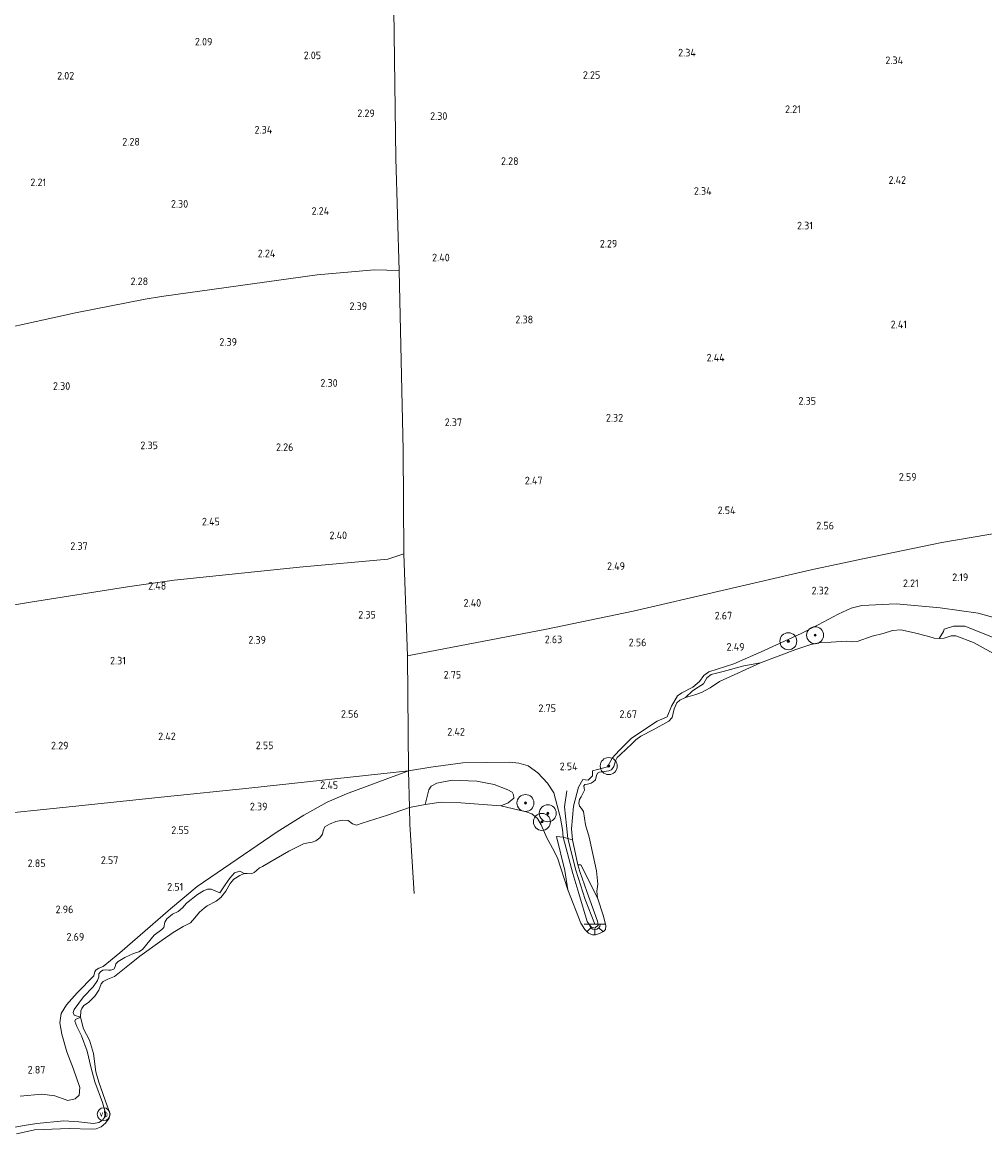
# Model space of a CAD drawing. Extents: x 141961 to 144947, y 416202 to 417778.
# Tile 39 of 122: x 142740 to 142966, y 417159 to 417420. Entities that reach past the tile are written whole.
import ezdxf
from ezdxf.enums import TextEntityAlignment as Align

# ---------------------------------------------------------------- set-up
doc = ezdxf.new("R2010")
doc.units = 0
for name, color, linetype, lineweight in [('B-ME-GR-BOOM-S', 90, 'Continuous', 25), ('B-ME-GR-GRAS-GV', 60, 'Continuous', 13), ('B-ME-GW-GROND_ZAND-GV', 7, 'Continuous', 18), ('B-ME-GW-TALUD_KRUIN-G', 90, 'Continuous', 18), ('B-ME-GW-TALUD_TEEN-G', 90, 'Continuous', 18), ('B-ME-IE-MEUBILAIR_WEGMEUBILAIR-S', 7, 'Continuous', 25), ('B-ME-IE-TERREINAFSCHEIDING_DOORGANG-G', 210, 'Continuous', 18), ('B-ME-IE-TERREINAFSCHEIDING_KUNSTMATIG_HEKWERK-G', 20, 'IE-TERREINAFSCHEIDING-KUNSTMATIG', 18), ('B-ME-OB-BEKLEDING_STEEN-GV', 30, 'Continuous', 18), ('B-ME-OB-BEKLEDING_STORTSTEEN-GV', 30, 'Continuous', 18), ('B-ME-OB-KRIB-G', 7, 'Continuous', 18), ('B-ME-OB-OEVERVOORZIENING-G', 7, 'Continuous', 18), ('B-ME-OG-HOOGTEPUNT-S', 7, 'Continuous', 25), ('B-ME-OG-WATER_RIVIER-GV', 130, 'Continuous', 18), ('B-ME-VW-VERKEERSTEKEN_BORD-S', 7, 'Continuous', 25)]:
    doc.layers.add(name, color=color, linetype=linetype, lineweight=lineweight)
doc.styles.add('NLCS-ISO', font='NLCS-ISO.ttf')
doc.styles.add('NLCS-ISO-ANNOTATIVE-T18', font='NLCS-ISO.ttf', dxfattribs={"height": 1.8})
doc.linetypes.add('IE-TERREINAFSCHEIDING-KUNSTMATIG', pattern='A,4,[82,NLCS.SHX,S=0.75,R=90,X=0,Y=0],4,-2', length=10)

# ---------------------------------------------------------------- blocks, each defined once
blk = doc.blocks.new('SAL-HOOGTELABEL-SO')
at = {"color": 0, "linetype": 'ByBlock', "lineweight": -2, "style": 'NLCS-ISO-ANNOTATIVE-T18'}
blk.add_attdef('HOOGTE', text='', height=1.8, dxfattribs=at).set_placement((2.79, 0), align=Align.RIGHT)
blk = doc.blocks.new('SGR-BOOM_01-SO')
at = {"linetype": 'ByBlock', "lineweight": 18}
h = blk.add_hatch(color=0, dxfattribs=at)
h.dxf.hatch_style = 1
edge = h.paths.add_edge_path()
edge.add_arc((0, 0), 0.25, 0, 360)
at = {"color": 0, "linetype": 'ByBlock', "lineweight": 18}
for radius in [2, 0.25]:
    blk.add_circle((0, 0), radius, dxfattribs=at)
blk = doc.blocks.new('SKL-ET_OV_LICHTPUNT-SO')
at = {"color": 0, "linetype": 'ByBlock', "lineweight": 18}
for points in [[(-1.25, 0), (-2.5, 0)], [(1.25, 0), (2.5, 0)], [(-0.92, -0.85), (-1.83, -1.7)], [(0, -1.25), (0, -2.5)], [(0.92, -0.85), (1.83, -1.7)]]:
    blk.add_lwpolyline(points, dxfattribs=at)
blk.add_lwpolyline([(0, 0), (1.25, 0, -1), (-1.25, 0)], format="xyb", close=True, dxfattribs=at)
blk = doc.blocks.new('SIE-WEG_PAAL_VERKEERSBORD-SO')
at = {"color": 0, "linetype": 'ByBlock', "lineweight": 18}
blk.add_circle((0, 0), 1.5, dxfattribs=at)
at = {"color": 0, "linetype": 'ByBlock', "lineweight": 18, "style": 'NLCS-ISO'}
blk.add_text('vb', height=1.5, dxfattribs=at).set_placement((0, 0.13), align=Align.MIDDLE_CENTER)

msp = doc.modelspace()

# ---------------------------------------------------------------- linework, layer by layer
at = {"layer": 'B-ME-GR-GRAS-GV'}
for points in [[(142827.2, 417434.93, 2.26), (142827.51, 417411.57, 2.25), (142827.83, 417388.21, 2.24), (142828.56, 417361.78, 2.59), (142822.79, 417361.95, 2.43), (142821.86, 417361.87, 2.43), (142817.36, 417361.48, 2.41), (142809.28, 417360.79, 2.38), (142772.61, 417355.67, 2.29), (142768.78, 417355.05, 2.27), (142752.36, 417351.82, 2.22), (142725.21, 417345.9, 2.3), (142696.46, 417340.09, 2.48), (142691.21, 417353.65, 2.34), (142686.04, 417366.91, 2.24), (142684.86, 417370.14, 1.64), (142677.99, 417387.09, 1.69), (142675.46, 417393.81, 1.69), (142674.44, 417412.1, 2.1), (142687.16, 417419.28, 2.04), (142710.88, 417430.29, 1.98)], [(142974.28, 417300.86, 2.64), (142956.32, 417297.78, 2.01), (142937.77, 417293.99, 2.31), (142925.57, 417291.38, 2.61), (142904.62, 417286.5, 2.63), (142883.68, 417281.62, 2.65), (142863.31, 417277.38, 2.65), (142831.73, 417271.35, 2.71), (142830.54, 417271.12, 2.71), (142829.69, 417295.09, 2.47), (142829.5, 417319.52, 2.6), (142829.03, 417340.65, 2.6), (142828.56, 417361.78, 2.59), (142827.83, 417388.21, 2.24), (142827.51, 417411.57, 2.25), (142827.2, 417434.93, 2.26)], [(142725.21, 417345.9, 2.3), (142752.36, 417351.82, 2.22), (142768.78, 417355.05, 2.27), (142772.61, 417355.67, 2.29), (142809.28, 417360.79, 2.38), (142817.36, 417361.48, 2.41), (142821.86, 417361.87, 2.43), (142822.79, 417361.95, 2.43), (142828.56, 417361.78, 2.59), (142829.03, 417340.65, 2.6), (142829.5, 417319.52, 2.6), (142829.69, 417295.09, 2.47), (142825.9, 417293.9, 2.5), (142805.1, 417291.97, 2.51), (142775.61, 417288.96, 2.49), (142764.67, 417287.34, 2.47), (142741.8, 417283.77, 2.45), (142722.98, 417280.6, 2.56)], [(142974.23, 417278.55, 2.76), (142964.93, 417281.17, 2.57), (142955.92, 417282.45, 2.38), (142945.58, 417283.39, 2.54), (142937.5, 417282.97, 2.45), (142935.01, 417282.32, 2.39), (142931.95, 417280.96, 2.39), (142927.2, 417278.42, 2.37), (142923.26, 417276.36, 2.52), (142914.53, 417272.37, 2.66), (142907.38, 417269.23, 2.54), (142901.47, 417267.32, 2.58), (142900.34, 417266.5, 2.67), (142899.28, 417265.08, 2.72), (142897.69, 417263.77, 2.74), (142895.17, 417262.39, 2.68), (142894.14, 417261.69, 2.69), (142892.68, 417259.3, 2.71), (142891.71, 417256.8, 2.71), (142889.33, 417255.74, 2.71), (142885.18, 417252.98, 2.72), (142883.22, 417251.63, 2.69), (142880.39, 417248.85, 2.67), (142878.73, 417247.01, 2.57), (142877.67, 417245.02, 2.48), (142874.1, 417244.08, 2.69), (142874.07, 417242.87, 2.7), (142873.12, 417241.83, 2.71), (142871.83, 417242.02, 2.72), (142870.83, 417240.19, 2.67), (142869.64, 417235.76, 2.54), (142869.2, 417230.42, 2.22), (142869.42, 417227.83, 1.96), (142868.28, 417228.13, 1.98), (142867.22, 417228.4, 2), (142867.02, 417230.23, 2.26), (142866.55, 417232.91, 2.36), (142865, 417238.91, 2.53), (142863.49, 417241.18, 2.54), (142861.27, 417243.57, 2.53), (142858.95, 417245.2, 2.6), (142856.76, 417245.84, 2.57), (142854.55, 417246.13, 2.63), (142843.59, 417245.97, 2.27), (142836.05, 417244.95, 2.18), (142830.75, 417244.03, 2.13), (142830.54, 417271.12, 2.71), (142831.73, 417271.35, 2.71), (142863.31, 417277.38, 2.65), (142883.68, 417281.62, 2.65), (142904.62, 417286.5, 2.63), (142925.57, 417291.38, 2.61), (142937.77, 417293.99, 2.31), (142956.32, 417297.78, 2.01), (142974.28, 417300.86, 2.64)], [(142971.79, 417274.14, 1.7), (142961.75, 417278.08, 1.6), (142959.1, 417278.12, 1.51), (142956.86, 417277.42, 1.3), (142956.76, 417276.86, 1.32), (142955.75, 417275.19, 1), (142954.56, 417275.27, 1), (142953.32, 417275.67, 1), (142949.93, 417276.55, 1), (142946.7, 417277.22, 1), (142944.76, 417277.09, 1), (142942.57, 417276.41, 1), (142939.96, 417275.71, 1), (142936.44, 417274.49, 1), (142935.18, 417274.4, 1), (142933.84, 417274.61, 1), (142930.3, 417274.31, 1), (142927.4, 417274.18, 1), (142925.5, 417273.78, 1), (142921.99, 417272.59, 1), (142918.47, 417271.26, 1), (142913.66, 417269.49, 1), (142909.74, 417268.74, 1.15), (142904.88, 417267.43, 1.24), (142902.02, 417266.72, 1.31), (142901.01, 417265.94, 1.39), (142900.25, 417264.5, 1.41), (142898.99, 417263.76, 1.36), (142897.65, 417262.9, 1.3), (142895.98, 417261.35, 1), (142894.64, 417260.66, 1), (142893.98, 417260.07, 1), (142893.33, 417258.66, 1), (142892.89, 417256.59, 1), (142892.09, 417255.78, 1), (142888.4, 417253.67, 1), (142885.48, 417252.18, 1), (142884.28, 417251.38, 1), (142883.4, 417250.38, 1), (142880.66, 417247.86, 1), (142879.95, 417247.22, 1), (142879.51, 417246.42, 1), (142879.16, 417245.06, 1), (142878.58, 417244.31, 1), (142877.95, 417244.04, 1), (142875.76, 417243.77, 1), (142875.32, 417243.5, 1), (142875.08, 417242.94, 1), (142874.81, 417241.96, 1), (142874.29, 417241.43, 1), (142873.79, 417241.14, 1), (142872.93, 417240.91, 1), (142872.34, 417240.85, 1), (142872.07, 417240.53, 1), (142872.16, 417239.97, 1), (142872.22, 417239.49, 1), (142871.41, 417237.92, 1), (142871.02, 417237.32, 1), (142870.86, 417236.45, 1), (142871.06, 417235.73, 1), (142871.55, 417235.17, 1), (142871.98, 417234.49, 1), (142872.42, 417231.37, 1), (142873.31, 417228.46, 1), (142875.08, 417220.48, 1), (142875.38, 417217.4, 1), (142875.16, 417215.71, 1), (142875.31, 417214.15, 1), (142871.39, 417221.92, 1.52), (142870.66, 417221.96, 1.94), (142869.42, 417227.83, 1.96), (142869.2, 417230.42, 2.22), (142869.64, 417235.76, 2.54), (142870.83, 417240.19, 2.67), (142871.83, 417242.02, 2.72), (142873.12, 417241.83, 2.71), (142874.07, 417242.87, 2.7), (142874.1, 417244.08, 2.69), (142877.67, 417245.02, 2.48), (142878.73, 417247.01, 2.57), (142880.39, 417248.85, 2.67), (142883.22, 417251.63, 2.69), (142885.18, 417252.98, 2.72), (142889.33, 417255.74, 2.71), (142891.71, 417256.8, 2.71), (142892.68, 417259.3, 2.71), (142894.14, 417261.69, 2.69), (142895.17, 417262.39, 2.68), (142897.69, 417263.77, 2.74), (142899.28, 417265.08, 2.72), (142900.34, 417266.5, 2.67), (142901.47, 417267.32, 2.58), (142907.38, 417269.23, 2.54), (142914.53, 417272.37, 2.66), (142923.26, 417276.36, 2.52), (142927.2, 417278.42, 2.37), (142931.95, 417280.96, 2.39), (142935.01, 417282.32, 2.39), (142937.5, 417282.97, 2.45), (142945.58, 417283.39, 2.54), (142955.92, 417282.45, 2.38), (142964.93, 417281.17, 2.57), (142974.23, 417278.55, 2.76)], [(142730.33, 417233.45, 2.67), (142751.65, 417235.62, 2.71), (142773.36, 417237.92, 2.45), (142793.21, 417239.97, 2.41), (142830.75, 417244.03, 2.13), (142816.21, 417238.67, 2.25), (142811.64, 417236.68, 2.13), (142806.18, 417233.59, 2.23), (142799.88, 417229.7, 2.31), (142781.04, 417216.83, 2.59), (142774.75, 417211.57, 2.63), (142762.8, 417201.2, 2.6), (142758.89, 417198.01, 2.69), (142757.91, 417197.64, 2.55), (142757.25, 417197.24, 2.62), (142756.91, 417196.82, 2.63), (142756.67, 417195.83, 2.55), (142752.75, 417191.77, 2.69), (142750.24, 417189, 2.75), (142748.98, 417186.94, 2.75), (142748.7, 417184.74, 2.78), (142749.19, 417182.07, 2.76), (142750.39, 417177.89, 2.67), (142751.89, 417173.82, 2.59), (142753.41, 417169.53, 2.39), (142753.26, 417167.71, 2.15), (142752.29, 417166.83, 2.33), (142750.61, 417166.47, 2.37), (142747.54, 417167.58, 2.75), (142744.5, 417167.93, 2.82), (142739.36, 417167.51, 2.88)], [(142739.36, 417167.51, 2.88), (142744.5, 417167.93, 2.82), (142747.54, 417167.58, 2.75), (142750.61, 417166.47, 2.37), (142752.29, 417166.83, 2.33), (142753.26, 417167.71, 2.15), (142753.41, 417169.53, 2.39), (142751.89, 417173.82, 2.59), (142750.39, 417177.89, 2.67), (142749.19, 417182.07, 2.76), (142748.7, 417184.74, 2.78), (142748.98, 417186.94, 2.75), (142750.24, 417189, 2.75), (142752.75, 417191.77, 2.69), (142756.67, 417195.83, 2.55), (142756.91, 417196.82, 2.63), (142757.25, 417197.24, 2.62), (142757.91, 417197.64, 2.55), (142758.89, 417198.01, 2.69), (142762.8, 417201.2, 2.6), (142774.75, 417211.57, 2.63), (142781.04, 417216.83, 2.59), (142799.88, 417229.7, 2.31), (142806.18, 417233.59, 2.23), (142811.64, 417236.68, 2.13), (142816.21, 417238.67, 2.25), (142830.75, 417244.03, 2.13), (142831.05, 417235.39, 1), (142825.87, 417233.62, 1), (142819.89, 417231.7, 1), (142818.57, 417231.27, 1), (142817.59, 417231.54, 1), (142816.58, 417232.36, 1), (142815.26, 417232.47, 1), (142813.67, 417232.12, 1), (142812.21, 417231.51, 1), (142811.13, 417230.86, 1), (142810.7, 417229.92, 1), (142810.51, 417229.18, 1), (142809.88, 417228.32, 1), (142808.99, 417227.56, 1), (142808.13, 417227.29, 1), (142807.13, 417227.13, 1), (142806.03, 417226.84, 1), (142802.6, 417225.13, 1), (142798.12, 417222.53, 1), (142796.42, 417221.53, 1), (142795.69, 417221.21, 1), (142794.98, 417220.62, 1), (142794.48, 417220.13, 1), (142793.72, 417219.83, 1), (142792.8, 417219.87, 1), (142792.11, 417219.89, 1), (142791.05, 417220.4, 1.34), (142789.85, 417220.01, 1.34), (142788.75, 417218.75, 1.34), (142787.6, 417217.19, 1.34), (142786.38, 417215.34, 1.34), (142784.32, 417216.23, 1.57), (142783.44, 417216.18, 1.66), (142782.51, 417215.83, 1.75), (142781.13, 417214.97, 1.73), (142778.5, 417212.89, 1.76), (142777.55, 417211.79, 1.79), (142776.55, 417210.97, 1.76), (142775.26, 417210.31, 1.7), (142773.92, 417209.25, 1.7), (142773.41, 417208.42, 1.66), (142773.22, 417207.2, 1.52), (142772.7, 417206.7, 1.54), (142770.92, 417205.38, 1.66), (142768.15, 417201.97, 1.18), (142767.28, 417201.48, 1.25), (142766.05, 417201.09, 1.61), (142763.98, 417200.11, 1.71), (142762.46, 417199.14, 1.46), (142761.85, 417198.63, 1.44), (142761.7, 417197.93, 1.43), (142761.42, 417197.4, 1.44), (142760.71, 417197.1, 1.41), (142760.14, 417197.11, 1.39), (142759.42, 417197.2, 1.47), (142758.82, 417197.16, 1.48), (142758.27, 417196.76, 1.52), (142757.91, 417196.28, 1.5), (142757.87, 417195.53, 1.56), (142757.6, 417194.67, 1.71), (142756.56, 417193.22, 1.88), (142754.3, 417190.88, 1.5), (142752.07, 417187.9, 1.44), (142751.87, 417187.13, 1.42), (142752.05, 417186.51, 1.4), (142753.59, 417186.05, 1), (142752.42, 417185.55, 1.61), (142752.23, 417185.1, 1.73), (142752.71, 417183.85, 1.86), (142753.79, 417181.68, 1.57), (142755.14, 417178.05, 1.41), (142756, 417174.39, 1.26), (142756.93, 417170.87, 1.24), (142758.72, 417166.01, 1.41), (142759.48, 417163.55, 1.35), (142759.45, 417162.74, 1.36), (142758.72, 417161.83, 1.52), (142757.87, 417161.29, 1.47), (142756.61, 417161.03, 1.38), (142753.17, 417161.44, 1.35), (142749.63, 417161.63, 1.28), (142743.31, 417161.07, 1.37), (142740.29, 417160.55, 1.34), (142738.11, 417160.17, 1.28)]]:
    msp.add_polyline3d(points, dxfattribs=at)
for points in [[(142694.56, 417209.22, 2.43), (142691.91, 417207.66, 2.62), (142691.28, 417222.55, 2.54), (142690.5, 417240.32, 2.55), (142689.81, 417257.96, 2.61), (142689.05, 417275.85, 2.62), (142693.16, 417276.35, 2.47), (142695.62, 417276.65, 2.38), (142698.68, 417277.12, 2.39), (142722.98, 417280.6, 2.56), (142741.8, 417283.77, 2.45), (142764.67, 417287.34, 2.47), (142775.61, 417288.96, 2.49), (142805.1, 417291.97, 2.51), (142825.9, 417293.9, 2.5), (142829.69, 417295.09, 2.47), (142830.54, 417271.12, 2.71), (142830.75, 417244.03, 2.13), (142793.21, 417239.97, 2.41), (142773.36, 417237.92, 2.45), (142751.65, 417235.62, 2.71), (142730.33, 417233.45, 2.67), (142712.86, 417221.77, 2.69), (142697.07, 417211.08, 2.47)], [(142898.16, 417261.93, 1), (142895.98, 417261.35, 1), (142897.65, 417262.9, 1.3), (142898.99, 417263.76, 1.36), (142900.25, 417264.5, 1.41), (142901.01, 417265.94, 1.39), (142902.02, 417266.72, 1.31), (142904.88, 417267.43, 1.24), (142909.74, 417268.74, 1.15), (142913.66, 417269.49, 1), (142904.01, 417265.09, 1), (142901.78, 417263.59, 1), (142899.76, 417262.49, 1)], [(142861.27, 417243.57, 2.53), (142863.49, 417241.18, 2.54), (142865, 417238.91, 2.53), (142866.55, 417232.91, 2.36), (142867.02, 417230.23, 2.26), (142867.22, 417228.4, 2), (142865.66, 417228.63, 1.53), (142867.56, 417220.57, 1.16), (142868.33, 417216.05, 1), (142865.84, 417223.54, 1), (142864.7, 417225.88, 1), (142863.37, 417228.28, 1), (142861.99, 417231.38, 1), (142861.12, 417232.8, 1), (142859.83, 417233.92, 1), (142858.5, 417234.39, 1), (142852.49, 417235.81, 1), (142854.22, 417236.5, 1.18), (142855.57, 417237.61, 1.36), (142855.52, 417238.43, 1.45), (142855.16, 417239, 1.49), (142854.17, 417239.55, 1.59), (142850.97, 417240.83, 1.64), (142846.87, 417241.6, 1.62), (142841.06, 417241.82, 1.59), (142837.48, 417241.15, 1.56), (142836.11, 417240.41, 1.44), (142835.55, 417239.55, 1.34), (142834.7, 417236.1, 1), (142831.05, 417235.39, 1), (142830.75, 417244.03, 2.13), (142836.05, 417244.95, 2.18), (142843.59, 417245.97, 2.27), (142854.55, 417246.13, 2.63), (142856.76, 417245.84, 2.57), (142858.95, 417245.2, 2.6)], [(142787.75, 417215.73, 1), (142786.62, 417214.24, 1), (142785.52, 417213.41, 1), (142783.36, 417212.28, 1), (142782.65, 417211.69, 1), (142781.58, 417210.78, 1), (142780.45, 417209.43, 1), (142779.45, 417208.31, 1), (142777.75, 417207.42, 1), (142775.35, 417206, 1), (142772.77, 417204.22, 1), (142767.51, 417200.46, 1), (142765.14, 417198.49, 1), (142761.58, 417195.67, 1), (142760.01, 417194.99, 1), (142758.91, 417194.47, 1), (142758.45, 417193.88, 1), (142757.86, 417192.39, 1), (142756.95, 417191.03, 1), (142755.48, 417189.52, 1), (142754.37, 417188.82, 1), (142753.9, 417188.09, 1), (142753.68, 417187.53, 1), (142753.59, 417186.05, 1), (142752.05, 417186.51, 1.4), (142751.87, 417187.13, 1.42), (142752.07, 417187.9, 1.44), (142754.3, 417190.88, 1.5), (142756.56, 417193.22, 1.88), (142757.6, 417194.67, 1.71), (142757.87, 417195.53, 1.56), (142757.91, 417196.28, 1.5), (142758.27, 417196.76, 1.52), (142758.82, 417197.16, 1.48), (142759.42, 417197.2, 1.47), (142760.14, 417197.11, 1.39), (142760.71, 417197.1, 1.41), (142761.42, 417197.4, 1.44), (142761.7, 417197.93, 1.43), (142761.85, 417198.63, 1.44), (142762.46, 417199.14, 1.46), (142763.98, 417200.11, 1.71), (142766.05, 417201.09, 1.61), (142767.28, 417201.48, 1.25), (142768.15, 417201.97, 1.18), (142770.92, 417205.38, 1.66), (142772.7, 417206.7, 1.54), (142773.22, 417207.2, 1.52), (142773.41, 417208.42, 1.66), (142773.92, 417209.25, 1.7), (142775.26, 417210.31, 1.7), (142776.55, 417210.97, 1.76), (142777.55, 417211.79, 1.79), (142778.5, 417212.89, 1.76), (142781.13, 417214.97, 1.73), (142782.51, 417215.83, 1.75), (142783.44, 417216.18, 1.66), (142784.32, 417216.23, 1.57), (142786.38, 417215.34, 1.34), (142787.6, 417217.19, 1.34), (142788.75, 417218.75, 1.34), (142789.85, 417220.01, 1.34), (142791.05, 417220.4, 1.34), (142792.11, 417219.89, 1), (142791.1, 417219.41, 1), (142789.68, 417218.57, 1), (142788.8, 417217.56, 1)]]:
    msp.add_polyline3d(points, close=True, dxfattribs=at)
at = {"layer": 'B-ME-GW-GROND_ZAND-GV'}
for points in [[(142961.75, 417278.08, 1.6), (142971.79, 417274.14, 1.7), (142975.22, 417273.17, 1.66), (142976.88, 417272.47, 1.74), (142979.04, 417270.72, 1.69), (142979.87, 417268.38, 1.56), (142979.67, 417266.47, 0.98), (142977.91, 417264.74, 1), (142976.25, 417266.44, 1), (142973.54, 417268.15, 1), (142969.9, 417270.89, 1), (142963.81, 417274.24, 1), (142959.67, 417275.86, 1), (142958.55, 417275.84, 1), (142956.91, 417275.31, 1), (142955.75, 417275.19, 1), (142956.76, 417276.86, 1.32), (142956.86, 417277.42, 1.3), (142959.1, 417278.12, 1.51)], [(142855.57, 417237.61, 1.36), (142854.22, 417236.5, 1.18), (142852.49, 417235.81, 1), (142843.13, 417236.55, 1), (142838.48, 417236.7, 1), (142834.7, 417236.1, 1), (142835.55, 417239.55, 1.34), (142836.11, 417240.41, 1.44), (142837.48, 417241.15, 1.56), (142841.06, 417241.82, 1.59), (142846.87, 417241.6, 1.62), (142850.97, 417240.83, 1.64), (142854.17, 417239.55, 1.59), (142855.16, 417239, 1.49), (142855.52, 417238.43, 1.45)]]:
    msp.add_polyline3d(points, close=True, dxfattribs=at)
at = {"layer": 'B-ME-GW-TALUD_KRUIN-G'}
msp.add_polyline3d([(142739.36, 417167.51, 2.88), (142744.5, 417167.93, 2.82), (142747.54, 417167.58, 2.75), (142750.61, 417166.47, 2.37), (142752.29, 417166.83, 2.33), (142753.26, 417167.71, 2.15), (142753.41, 417169.53, 2.39), (142751.89, 417173.82, 2.59), (142750.39, 417177.89, 2.67), (142749.19, 417182.07, 2.76), (142748.7, 417184.74, 2.78), (142748.98, 417186.94, 2.75), (142750.24, 417189, 2.75), (142752.75, 417191.77, 2.69), (142756.67, 417195.83, 2.55), (142756.91, 417196.82, 2.63), (142757.25, 417197.24, 2.62), (142757.91, 417197.64, 2.55), (142758.89, 417198.01, 2.69), (142762.8, 417201.2, 2.6), (142774.75, 417211.57, 2.63), (142781.04, 417216.83, 2.59), (142799.88, 417229.7, 2.31), (142806.18, 417233.59, 2.23), (142811.64, 417236.68, 2.13), (142816.21, 417238.67, 2.25), (142830.75, 417244.03, 2.13), (142836.05, 417244.95, 2.18), (142843.59, 417245.97, 2.27), (142854.55, 417246.13, 2.63), (142856.76, 417245.84, 2.57), (142858.95, 417245.2, 2.6), (142861.27, 417243.57, 2.53), (142863.49, 417241.18, 2.54), (142865, 417238.91, 2.53), (142866.55, 417232.91, 2.36), (142867.02, 417230.23, 2.26), (142867.22, 417228.4, 2), (142869.5, 417219.85, 1.9), (142870.89, 417215.2, 1.67), (142872.88, 417208.6, 1.62), (142873.29, 417207.91, 1.61), (142873.86, 417207.29, 1.59), (142874.69, 417207.04, 1.6), (142875.42, 417207.71, 1.62), (142875.3, 417208.66, 1.65), (142872.74, 417215.67, 1.7), (142871.14, 417220.34, 1.8), (142870.66, 417221.96, 1.94), (142869.42, 417227.83, 1.96), (142869.2, 417230.42, 2.22), (142869.64, 417235.76, 2.54), (142870.83, 417240.19, 2.67), (142871.83, 417242.02, 2.72), (142873.12, 417241.83, 2.71), (142874.07, 417242.87, 2.7), (142874.1, 417244.08, 2.69), (142877.67, 417245.02, 2.48), (142878.73, 417247.01, 2.57), (142880.39, 417248.85, 2.67), (142883.22, 417251.63, 2.69), (142885.18, 417252.98, 2.72), (142889.33, 417255.74, 2.71), (142891.71, 417256.8, 2.71), (142892.68, 417259.3, 2.71), (142894.14, 417261.69, 2.69), (142895.17, 417262.39, 2.68), (142897.69, 417263.77, 2.74), (142899.28, 417265.08, 2.72), (142900.34, 417266.5, 2.67), (142901.47, 417267.32, 2.58), (142907.38, 417269.23, 2.54), (142914.53, 417272.37, 2.66), (142923.26, 417276.36, 2.52), (142927.2, 417278.42, 2.37), (142931.95, 417280.96, 2.39), (142935.01, 417282.32, 2.39), (142937.5, 417282.97, 2.45), (142945.58, 417283.39, 2.54), (142955.92, 417282.45, 2.38), (142964.93, 417281.17, 2.57), (142974.23, 417278.55, 2.76)], dxfattribs=at)
at = {"layer": 'B-ME-GW-TALUD_TEEN-G'}
for points in [[(142913.66, 417269.49, 1), (142909.74, 417268.74, 1.15), (142904.88, 417267.43, 1.24), (142902.02, 417266.72, 1.31), (142901.01, 417265.94, 1.39), (142900.25, 417264.5, 1.41), (142898.99, 417263.76, 1.36), (142897.65, 417262.9, 1.3), (142895.98, 417261.35, 1)], [(142753.59, 417186.05, 1), (142752.05, 417186.51, 1.4), (142751.87, 417187.13, 1.42), (142752.07, 417187.9, 1.44), (142754.3, 417190.88, 1.5), (142756.56, 417193.22, 1.88), (142757.6, 417194.67, 1.71), (142757.87, 417195.53, 1.56), (142757.91, 417196.28, 1.5), (142758.27, 417196.76, 1.52), (142758.82, 417197.16, 1.48), (142759.42, 417197.2, 1.47), (142760.14, 417197.11, 1.39), (142760.71, 417197.1, 1.41), (142761.42, 417197.4, 1.44), (142761.7, 417197.93, 1.43), (142761.85, 417198.63, 1.44), (142762.46, 417199.14, 1.46), (142763.98, 417200.11, 1.71), (142766.05, 417201.09, 1.61), (142767.28, 417201.48, 1.25), (142768.15, 417201.97, 1.18), (142770.92, 417205.38, 1.66), (142772.7, 417206.7, 1.54), (142773.22, 417207.2, 1.52), (142773.41, 417208.42, 1.66), (142773.92, 417209.25, 1.7), (142775.26, 417210.31, 1.7), (142776.55, 417210.97, 1.76), (142777.55, 417211.79, 1.79), (142778.5, 417212.89, 1.76), (142781.13, 417214.97, 1.73), (142782.51, 417215.83, 1.75), (142783.44, 417216.18, 1.66), (142784.32, 417216.23, 1.57), (142786.38, 417215.34, 1.34), (142787.6, 417217.19, 1.34), (142788.75, 417218.75, 1.34), (142789.85, 417220.01, 1.34), (142791.05, 417220.4, 1.34), (142792.11, 417219.89, 1)]]:
    msp.add_polyline3d(points, dxfattribs=at)
at = {"layer": 'B-ME-IE-TERREINAFSCHEIDING_DOORGANG-G'}
for points in [[(142821.86, 417361.87, 2.43), (142817.36, 417361.48, 2.41)], [(142772.61, 417355.67, 2.29), (142768.78, 417355.05, 2.27)], [(142831.73, 417271.35, 2.71), (142830.54, 417271.12, 2.71)]]:
    msp.add_polyline3d(points, dxfattribs=at)
at = {"layer": 'B-ME-IE-TERREINAFSCHEIDING_KUNSTMATIG_HEKWERK-G'}
for points in [[(142832.16, 417215.16, 1), (142831.1, 417231.45, 1), (142831.05, 417235.39, 1), (142830.75, 417244.03, 2.13), (142830.54, 417271.12, 2.71), (142829.69, 417295.09, 2.47), (142829.5, 417319.52, 2.6), (142829.03, 417340.65, 2.6), (142828.56, 417361.78, 2.59), (142827.83, 417388.21, 2.24), (142827.51, 417411.57, 2.25), (142827.2, 417434.93, 2.26), (142847.93, 417436.77, 2.18), (142868.66, 417438.61, 2.1)], [(142828.56, 417361.78, 2.59), (142822.79, 417361.95, 2.43), (142821.86, 417361.87, 2.43)], [(142974.28, 417300.86, 2.64), (142956.32, 417297.78, 2.01), (142937.77, 417293.99, 2.31), (142925.57, 417291.38, 2.61), (142904.62, 417286.5, 2.63), (142883.68, 417281.62, 2.65), (142863.31, 417277.38, 2.65), (142831.73, 417271.35, 2.71)], [(142830.75, 417244.03, 2.13), (142793.21, 417239.97, 2.41)], [(142793.21, 417239.97, 2.41), (142773.36, 417237.92, 2.45), (142751.65, 417235.62, 2.71), (142730.33, 417233.45, 2.67), (142712.86, 417221.77, 2.69), (142697.07, 417211.08, 2.47)]]:
    msp.add_polyline3d(points, dxfattribs=at)
at = {"layer": 'B-ME-OB-BEKLEDING_STEEN-GV'}
for points in [[(142873.86, 417207.29, 1.59), (142874.69, 417207.04, 1.6), (142875.42, 417207.71, 1.62), (142875.3, 417208.66, 1.65), (142872.74, 417215.67, 1.7), (142871.14, 417220.34, 1.8), (142870.66, 417221.96, 1.94), (142871.39, 417221.92, 1.52), (142875.31, 417214.15, 1), (142876.71, 417209.86, 1), (142877.28, 417207.53, 1), (142877.14, 417206.74, 1), (142876.72, 417206.2, 1), (142875.79, 417205.73, 1), (142874.85, 417205.43, 1), (142874.07, 417205.42, 1), (142873.17, 417205.82, 1), (142872.28, 417206.7, 1), (142871.34, 417208.2, 1), (142868.33, 417216.05, 1), (142867.56, 417220.57, 1.16), (142865.66, 417228.63, 1.53), (142867.22, 417228.4, 2), (142869.5, 417219.85, 1.9), (142870.89, 417215.2, 1.67), (142872.88, 417208.6, 1.62), (142873.29, 417207.91, 1.61)], [(142875.42, 417207.71, 1.62), (142874.69, 417207.04, 1.6), (142873.86, 417207.29, 1.59), (142873.29, 417207.91, 1.61), (142872.88, 417208.6, 1.62), (142870.89, 417215.2, 1.67), (142869.5, 417219.85, 1.9), (142867.22, 417228.4, 2), (142868.28, 417228.13, 1.98), (142869.42, 417227.83, 1.96), (142870.66, 417221.96, 1.94), (142871.14, 417220.34, 1.8), (142872.74, 417215.67, 1.7), (142875.3, 417208.66, 1.65)]]:
    msp.add_polyline3d(points, close=True, dxfattribs=at)
at = {"layer": 'B-ME-OB-BEKLEDING_STORTSTEEN-GV'}
msp.add_polyline3d([(142738.11, 417160.17, 1.28), (142740.29, 417160.55, 1.34), (142743.31, 417161.07, 1.37), (142749.63, 417161.63, 1.28), (142753.17, 417161.44, 1.35), (142756.61, 417161.03, 1.38), (142757.87, 417161.29, 1.47), (142758.72, 417161.83, 1.52), (142759.45, 417162.74, 1.36), (142759.48, 417163.55, 1.35), (142758.72, 417166.01, 1.41), (142756.93, 417170.87, 1.24), (142756, 417174.39, 1.26), (142755.14, 417178.05, 1.41), (142753.79, 417181.68, 1.57), (142752.71, 417183.85, 1.86), (142752.23, 417185.1, 1.73), (142752.42, 417185.55, 1.61), (142753.59, 417186.05, 1), (142754.24, 417183.36, 1), (142755.69, 417180.66, 1), (142756.66, 417177.53, 1), (142757.21, 417173.21, 1), (142757.86, 417170.75, 1), (142759.88, 417165.23, 1), (142760.55, 417163.32, 1), (142760.29, 417162.27, 1), (142759.46, 417161.09, 1), (142758.44, 417160.26, 1), (142757.29, 417159.77, 1), (142756.12, 417159.67, 1), (142750.91, 417159.89, 1), (142742.72, 417159.52, 1), (142740.33, 417159.02, 1), (142738.48, 417158.62, 0.8)], dxfattribs=at)
at = {"layer": 'B-ME-OB-KRIB-G'}
msp.add_polyline3d([(142868.1, 417239.32, 2.57), (142867.54, 417235.6, 2.44), (142867.95, 417231.19, 2.2), (142868.28, 417228.13, 1.98), (142870.17, 417220.64, 1.9), (142872.38, 417213.78, 1.67), (142874.67, 417207.93, 1.65)], dxfattribs=at)
at = {"layer": 'B-ME-OB-OEVERVOORZIENING-G'}
msp.add_polyline3d([(142738.48, 417158.62, 0.8), (142740.33, 417159.02, 1), (142742.72, 417159.52, 1), (142750.91, 417159.89, 1), (142756.12, 417159.67, 1), (142757.29, 417159.77, 1), (142758.44, 417160.26, 1), (142759.46, 417161.09, 1), (142760.29, 417162.27, 1), (142760.55, 417163.32, 1), (142759.88, 417165.23, 1), (142757.86, 417170.75, 1), (142757.21, 417173.21, 1), (142756.66, 417177.53, 1), (142755.69, 417180.66, 1), (142754.24, 417183.36, 1), (142753.59, 417186.05, 1), (142753.68, 417187.53, 1), (142753.9, 417188.09, 1), (142754.37, 417188.82, 1), (142755.48, 417189.52, 1), (142756.95, 417191.03, 1), (142757.86, 417192.39, 1), (142758.45, 417193.88, 1), (142758.91, 417194.47, 1), (142760.01, 417194.99, 1), (142761.58, 417195.67, 1), (142765.14, 417198.49, 1), (142767.51, 417200.46, 1), (142772.77, 417204.22, 1), (142775.35, 417206, 1), (142777.75, 417207.42, 1), (142779.45, 417208.31, 1), (142780.45, 417209.43, 1), (142781.58, 417210.78, 1), (142782.65, 417211.69, 1), (142783.36, 417212.28, 1), (142785.52, 417213.41, 1), (142786.62, 417214.24, 1), (142787.75, 417215.73, 1), (142788.8, 417217.56, 1), (142789.68, 417218.57, 1), (142791.1, 417219.41, 1), (142792.11, 417219.89, 1), (142792.8, 417219.87, 1), (142793.72, 417219.83, 1), (142794.48, 417220.13, 1), (142794.98, 417220.62, 1), (142795.69, 417221.21, 1), (142796.42, 417221.53, 1), (142798.12, 417222.53, 1), (142802.6, 417225.13, 1), (142806.03, 417226.84, 1), (142807.13, 417227.13, 1), (142808.13, 417227.29, 1), (142808.99, 417227.56, 1), (142809.88, 417228.32, 1), (142810.51, 417229.18, 1), (142810.7, 417229.92, 1), (142811.13, 417230.86, 1), (142812.21, 417231.51, 1), (142813.67, 417232.12, 1), (142815.26, 417232.47, 1), (142816.58, 417232.36, 1), (142817.59, 417231.54, 1), (142818.57, 417231.27, 1), (142819.89, 417231.7, 1), (142825.87, 417233.62, 1), (142831.05, 417235.39, 1), (142834.7, 417236.1, 1), (142838.48, 417236.7, 1), (142843.13, 417236.55, 1), (142852.49, 417235.81, 1), (142858.5, 417234.39, 1), (142859.83, 417233.92, 1), (142861.12, 417232.8, 1), (142861.99, 417231.38, 1), (142863.37, 417228.28, 1), (142864.7, 417225.88, 1), (142865.84, 417223.54, 1), (142868.33, 417216.05, 1), (142871.34, 417208.2, 1), (142872.28, 417206.7, 1), (142873.17, 417205.82, 1), (142874.07, 417205.42, 1), (142874.85, 417205.43, 1), (142875.79, 417205.73, 1), (142876.72, 417206.2, 1), (142877.14, 417206.74, 1), (142877.28, 417207.53, 1), (142876.71, 417209.86, 1), (142875.31, 417214.15, 1), (142875.16, 417215.71, 1), (142875.38, 417217.4, 1), (142875.08, 417220.48, 1), (142873.31, 417228.46, 1), (142872.42, 417231.37, 1), (142871.98, 417234.49, 1), (142871.55, 417235.17, 1), (142871.06, 417235.73, 1), (142870.86, 417236.45, 1), (142871.02, 417237.32, 1), (142871.41, 417237.92, 1), (142872.22, 417239.49, 1), (142872.16, 417239.97, 1), (142872.07, 417240.53, 1), (142872.34, 417240.85, 1), (142872.93, 417240.91, 1), (142873.79, 417241.14, 1), (142874.29, 417241.43, 1), (142874.81, 417241.96, 1), (142875.08, 417242.94, 1), (142875.32, 417243.5, 1), (142875.76, 417243.77, 1), (142877.95, 417244.04, 1), (142878.58, 417244.31, 1), (142879.16, 417245.06, 1), (142879.51, 417246.42, 1), (142879.95, 417247.22, 1), (142880.66, 417247.86, 1), (142883.4, 417250.38, 1), (142884.28, 417251.38, 1), (142885.48, 417252.18, 1), (142888.4, 417253.67, 1), (142892.09, 417255.78, 1), (142892.89, 417256.59, 1), (142893.33, 417258.66, 1), (142893.98, 417260.07, 1), (142894.64, 417260.66, 1), (142895.98, 417261.35, 1), (142898.16, 417261.93, 1), (142899.76, 417262.49, 1), (142901.78, 417263.59, 1), (142904.01, 417265.09, 1), (142913.66, 417269.49, 1), (142918.47, 417271.26, 1), (142921.99, 417272.59, 1), (142925.5, 417273.78, 1), (142927.4, 417274.18, 1), (142930.3, 417274.31, 1), (142933.84, 417274.61, 1), (142935.18, 417274.4, 1), (142936.44, 417274.49, 1), (142939.96, 417275.71, 1), (142942.57, 417276.41, 1), (142944.76, 417277.09, 1), (142946.7, 417277.22, 1), (142949.93, 417276.55, 1), (142953.32, 417275.67, 1), (142954.56, 417275.27, 1), (142955.75, 417275.19, 1), (142956.91, 417275.31, 1), (142958.55, 417275.84, 1), (142959.67, 417275.86, 1), (142963.81, 417274.24, 1), (142969.9, 417270.89, 1)], dxfattribs=at)
at = {"layer": 'B-ME-OG-WATER_RIVIER-GV'}
msp.add_polyline3d([(142738.48, 417158.62, 0.8), (142740.33, 417159.02, 1), (142742.72, 417159.52, 1), (142750.91, 417159.89, 1), (142756.12, 417159.67, 1), (142757.29, 417159.77, 1), (142758.44, 417160.26, 1), (142759.46, 417161.09, 1), (142760.29, 417162.27, 1), (142760.55, 417163.32, 1), (142759.88, 417165.23, 1), (142757.86, 417170.75, 1), (142757.21, 417173.21, 1), (142756.66, 417177.53, 1), (142755.69, 417180.66, 1), (142754.24, 417183.36, 1), (142753.59, 417186.05, 1), (142753.68, 417187.53, 1), (142753.9, 417188.09, 1), (142754.37, 417188.82, 1), (142755.48, 417189.52, 1), (142756.95, 417191.03, 1), (142757.86, 417192.39, 1), (142758.45, 417193.88, 1), (142758.91, 417194.47, 1), (142760.01, 417194.99, 1), (142761.58, 417195.67, 1), (142765.14, 417198.49, 1), (142767.51, 417200.46, 1), (142772.77, 417204.22, 1), (142775.35, 417206, 1), (142777.75, 417207.42, 1), (142779.45, 417208.31, 1), (142780.45, 417209.43, 1), (142781.58, 417210.78, 1), (142782.65, 417211.69, 1), (142783.36, 417212.28, 1), (142785.52, 417213.41, 1), (142786.62, 417214.24, 1), (142787.75, 417215.73, 1), (142788.8, 417217.56, 1), (142789.68, 417218.57, 1), (142791.1, 417219.41, 1), (142792.11, 417219.89, 1), (142792.8, 417219.87, 1), (142793.72, 417219.83, 1), (142794.48, 417220.13, 1), (142794.98, 417220.62, 1), (142795.69, 417221.21, 1), (142796.42, 417221.53, 1), (142798.12, 417222.53, 1), (142802.6, 417225.13, 1), (142806.03, 417226.84, 1), (142807.13, 417227.13, 1), (142808.13, 417227.29, 1), (142808.99, 417227.56, 1), (142809.88, 417228.32, 1), (142810.51, 417229.18, 1), (142810.7, 417229.92, 1), (142811.13, 417230.86, 1), (142812.21, 417231.51, 1), (142813.67, 417232.12, 1), (142815.26, 417232.47, 1), (142816.58, 417232.36, 1), (142817.59, 417231.54, 1), (142818.57, 417231.27, 1), (142819.89, 417231.7, 1), (142825.87, 417233.62, 1), (142831.05, 417235.39, 1), (142834.7, 417236.1, 1), (142838.48, 417236.7, 1), (142843.13, 417236.55, 1), (142852.49, 417235.81, 1), (142858.5, 417234.39, 1), (142859.83, 417233.92, 1), (142861.12, 417232.8, 1), (142861.99, 417231.38, 1), (142863.37, 417228.28, 1), (142864.7, 417225.88, 1), (142865.84, 417223.54, 1), (142868.33, 417216.05, 1), (142871.34, 417208.2, 1), (142872.28, 417206.7, 1), (142873.17, 417205.82, 1), (142874.07, 417205.42, 1), (142874.85, 417205.43, 1), (142875.79, 417205.73, 1), (142876.72, 417206.2, 1), (142877.14, 417206.74, 1), (142877.28, 417207.53, 1), (142876.71, 417209.86, 1), (142875.31, 417214.15, 1), (142875.16, 417215.71, 1), (142875.38, 417217.4, 1), (142875.08, 417220.48, 1), (142873.31, 417228.46, 1), (142872.42, 417231.37, 1), (142871.98, 417234.49, 1), (142871.55, 417235.17, 1), (142871.06, 417235.73, 1), (142870.86, 417236.45, 1), (142871.02, 417237.32, 1), (142871.41, 417237.92, 1), (142872.22, 417239.49, 1), (142872.16, 417239.97, 1), (142872.07, 417240.53, 1), (142872.34, 417240.85, 1), (142872.93, 417240.91, 1), (142873.79, 417241.14, 1), (142874.29, 417241.43, 1), (142874.81, 417241.96, 1), (142875.08, 417242.94, 1), (142875.32, 417243.5, 1), (142875.76, 417243.77, 1), (142877.95, 417244.04, 1), (142878.58, 417244.31, 1), (142879.16, 417245.06, 1), (142879.51, 417246.42, 1), (142879.95, 417247.22, 1), (142880.66, 417247.86, 1), (142883.4, 417250.38, 1), (142884.28, 417251.38, 1), (142885.48, 417252.18, 1), (142888.4, 417253.67, 1), (142892.09, 417255.78, 1), (142892.89, 417256.59, 1), (142893.33, 417258.66, 1), (142893.98, 417260.07, 1), (142894.64, 417260.66, 1), (142895.98, 417261.35, 1), (142898.16, 417261.93, 1), (142899.76, 417262.49, 1), (142901.78, 417263.59, 1), (142904.01, 417265.09, 1), (142913.66, 417269.49, 1), (142918.47, 417271.26, 1), (142921.99, 417272.59, 1), (142925.5, 417273.78, 1), (142927.4, 417274.18, 1), (142930.3, 417274.31, 1), (142933.84, 417274.61, 1), (142935.18, 417274.4, 1), (142936.44, 417274.49, 1), (142939.96, 417275.71, 1), (142942.57, 417276.41, 1), (142944.76, 417277.09, 1), (142946.7, 417277.22, 1), (142949.93, 417276.55, 1), (142953.32, 417275.67, 1), (142954.56, 417275.27, 1), (142955.75, 417275.19, 1), (142956.91, 417275.31, 1), (142958.55, 417275.84, 1), (142959.67, 417275.86, 1), (142963.81, 417274.24, 1), (142969.9, 417270.89, 1)], dxfattribs=at)

# ---------------------------------------------------------------- block references
at = {"layer": 'B-ME-GR-BOOM-S'}
for p in [(142926.52, 417275.98, 2.1), (142920.21, 417274.55, 2.45), (142877.92, 417245.18, 2.1), (142858.33, 417236.48, 1.51), (142863.58, 417234.05, 1.54), (142862.21, 417232.04, 1.23)]:
    msp.add_blockref('SGR-BOOM_01-SO', p, dxfattribs=at)
at = {"layer": 'B-ME-IE-MEUBILAIR_WEGMEUBILAIR-S'}
msp.add_blockref('SKL-ET_OV_LICHTPUNT-SO', (142874.67, 417207.93, 1.65), dxfattribs=at)
at = {"layer": 'B-ME-OG-HOOGTEPUNT-S'}
for p, values in [((142781.83, 417414.78, 2.09), {'HOOGTE': '2.09'}), ((142895.65, 417412.2, 2.33), {'HOOGTE': '2.34'}), ((142807.42, 417411.56, 2.05), {'HOOGTE': '2.05'}), ((142944.43, 417410.39, 2.34), {'HOOGTE': '2.34'}), ((142749.3, 417406.77, 2.02), {'HOOGTE': '2.02'}), ((142873.15, 417406.92, 2.25), {'HOOGTE': '2.25'}), ((142920.36, 417398.89, 2.21), {'HOOGTE': '2.21'}), ((142820.06, 417397.92, 2.29), {'HOOGTE': '2.29'}), ((142837.15, 417397.27, 2.3), {'HOOGTE': '2.30'}), ((142795.93, 417394.05, 2.34), {'HOOGTE': '2.34'}), ((142764.76, 417391.23, 2.28), {'HOOGTE': '2.28'}), ((142853.92, 417386.66, 2.28), {'HOOGTE': '2.28'}), ((142742.69, 417381.67, 2.21), {'HOOGTE': '2.21'}), ((142945.13, 417382.21, 2.42), {'HOOGTE': '2.42'}), ((142899.36, 417379.63, 2.33), {'HOOGTE': '2.34'}), ((142776.13, 417376.6, 2.3), {'HOOGTE': '2.30'}), ((142809.32, 417374.93, 2.24), {'HOOGTE': '2.24'}), ((142923.21, 417371.49, 2.31), {'HOOGTE': '2.31'}), ((142796.65, 417364.93, 2.24), {'HOOGTE': '2.24'}), ((142877.15, 417367.23, 2.29), {'HOOGTE': '2.29'}), ((142837.7, 417363.97, 2.4), {'HOOGTE': '2.40'}), ((142766.7, 417358.37, 2.28), {'HOOGTE': '2.28'}), ((142818.26, 417352.52, 2.39), {'HOOGTE': '2.39'}), ((142857.34, 417349.38, 2.38), {'HOOGTE': '2.38'}), ((142945.34, 417348.22, 2.41), {'HOOGTE': '2.41'}), ((142787.63, 417344.1, 2.39), {'HOOGTE': '2.39'}), ((142902.43, 417340.41, 2.44), {'HOOGTE': '2.44'}), ((142748.36, 417333.72, 2.3), {'HOOGTE': '2.30'}), ((142811.32, 417334.45, 2.3), {'HOOGTE': '2.30'}), ((142923.94, 417330.23, 2.35), {'HOOGTE': '2.35'}), ((142878.53, 417326.25, 2.32), {'HOOGTE': '2.32'}), ((142840.61, 417325.2, 2.37), {'HOOGTE': '2.37'}), ((142769.01, 417319.76, 2.35), {'HOOGTE': '2.35'}), ((142800.9, 417319.33, 2.26), {'HOOGTE': '2.26'}), ((142859.55, 417311.48, 2.47), {'HOOGTE': '2.47'}), ((142947.62, 417312.34, 2.58), {'HOOGTE': '2.59'}), ((142905, 417304.47, 2.54), {'HOOGTE': '2.54'}), ((142783.58, 417301.82, 2.45), {'HOOGTE': '2.45'}), ((142928.16, 417300.87, 2.56), {'HOOGTE': '2.56'}), ((142813.53, 417298.58, 2.4), {'HOOGTE': '2.40'}), ((142752.47, 417296.06, 2.37), {'HOOGTE': '2.37'}), ((142878.97, 417291.34, 2.49), {'HOOGTE': '2.49'}), ((142770.97, 417286.7, 2.48), {'HOOGTE': '2.48'}), ((142948.11, 417287.3, 2.21), {'HOOGTE': '2.21'}), ((142959.79, 417288.72, 2.19), {'HOOGTE': '2.19'}), ((142926.95, 417285.58, 2.32), {'HOOGTE': '2.32'}), ((142845.1, 417282.67, 2.4), {'HOOGTE': '2.40'}), ((142820.31, 417279.9, 2.35), {'HOOGTE': '2.35'}), ((142904.2, 417279.68, 2.67), {'HOOGTE': '2.67'}), ((142794.44, 417273.96, 2.39), {'HOOGTE': '2.39'}), ((142864.2, 417274.09, 2.63), {'HOOGTE': '2.63'}), ((142884.01, 417273.38, 2.56), {'HOOGTE': '2.56'}), ((142907.1, 417272.33, 2.49), {'HOOGTE': '2.49'}), ((142761.47, 417269.08, 2.31), {'HOOGTE': '2.31'}), ((142840.4, 417265.78, 2.75), {'HOOGTE': '2.75'}), ((142862.72, 417257.89, 2.75), {'HOOGTE': '2.75'}), ((142816.27, 417256.53, 2.56), {'HOOGTE': '2.56'}), ((142881.79, 417256.51, 2.67), {'HOOGTE': '2.67'}), ((142841.27, 417252.35, 2.42), {'HOOGTE': '2.42'}), ((142773.2, 417251.27, 2.42), {'HOOGTE': '2.42'}), ((142747.95, 417249.1, 2.29), {'HOOGTE': '2.29'}), ((142796.21, 417249.15, 2.55), {'HOOGTE': '2.55'}), ((142867.81, 417244.2, 2.54), {'HOOGTE': '2.54'}), ((142811.43, 417239.77, 2.45), {'HOOGTE': '2.45'}), ((142794.8, 417234.75, 2.39), {'HOOGTE': '2.39'}), ((142776.32, 417229.2, 2.55), {'HOOGTE': '2.55'}), ((142742.55, 417221.4, 2.85), {'HOOGTE': '2.85'}), ((142759.69, 417222.13, 2.57), {'HOOGTE': '2.57'}), ((142774.97, 417215.85, 2.5), {'HOOGTE': '2.51'}), ((142749.1, 417210.54, 2.96), {'HOOGTE': '2.96'}), ((142751.67, 417204.08, 2.69), {'HOOGTE': '2.69'}), ((142742.52, 417172.8, 2.87), {'HOOGTE': '2.87'})]:
    msp.add_blockref('SAL-HOOGTELABEL-SO', p, dxfattribs=at).add_auto_attribs(values)
at = {"layer": 'B-ME-VW-VERKEERSTEKEN_BORD-S'}
msp.add_blockref('SIE-WEG_PAAL_VERKEERSBORD-SO', (142759, 417163.23, 1.51), dxfattribs=at)

doc.saveas('drawing.dxf')
